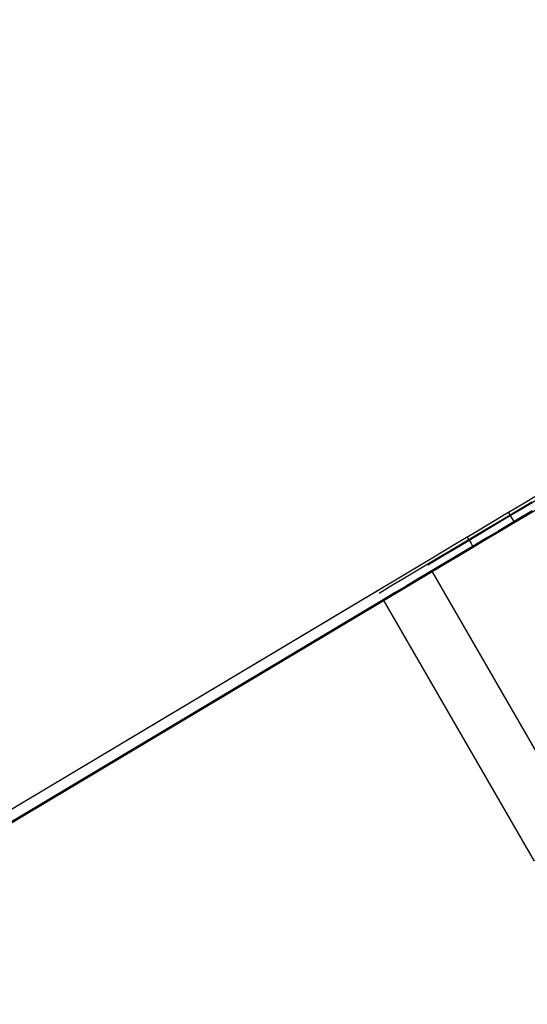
# Model space of a CAD drawing. Extents: x -19 to 1160, y -2382 to -1354.
# Tile 22 of 69: x 364 to 409, y -2087 to -1999. Entities that reach past the tile are written whole.
import ezdxf

# ---------------------------------------------------------------- set-up
doc = ezdxf.new("R2010")
doc.units = 0
doc.layers.add('1', color=7, linetype='CONTINUOUS')

msp = doc.modelspace()

# ---------------------------------------------------------------- linework, layer by layer
at = {"layer": '1', "color": 7}
for p, q in [((400.097, -2047.309, 66.009), (-3.736, -2288.554, 65.642)), ((400.097, -2047.309, 66.009), (-3.735, -2288.554, 65.642)), ((400.609, -2048.168, 67.009), (-3.224, -2289.412, 66.642)), ((400.636, -2048.213, 67.007), (-3.197, -2289.457, 66.64)), ((400.636, -2048.213, 67.007), (418.045, -2078.367, 65.183)), ((395.804, -2049.874, 58.995), (-3.736, -2288.554, 58.632)), ((396.291, -2050.687, 57.997), (-3.249, -2289.367, 57.633)), ((396.291, -2050.687, 57.997), (409.674, -2073.867, 56.594))]:
    msp.add_line(p, q, dxfattribs=at)
at = {"layer": '1', "color": 7, "extrusion": (-0.539291, 0.840095, 0.058356)}
msp.add_lwpolyline([(660.931, 141.589), (661.792, 142.052), (662.654, 142.511), (663.517, 142.966), (664.379, 143.418), (665.243, 143.866), (666.106, 144.311), (666.97, 144.751), (667.835, 145.189), (668.7, 145.622), (669.565, 146.052), (670.431, 146.478), (671.298, 146.901), (672.165, 147.32), (673.032, 147.735), (673.9, 148.147), (674.768, 148.555), (675.637, 148.96), (676.506, 149.36), (677.376, 149.757), (678.246, 150.151), (679.117, 150.541), (679.988, 150.927), (680.859, 151.309), (681.731, 151.688), (682.604, 152.063), (683.477, 152.435), (684.35, 152.803), (685.224, 153.167), (686.098, 153.528), (686.973, 153.885), (687.848, 154.238), (688.724, 154.588), (689.6, 154.934), (690.477, 155.276), (691.354, 155.615), (692.231, 155.95), (693.109, 156.282), (693.988, 156.609), (694.867, 156.934), (695.746, 157.254), (696.626, 157.571), (697.506, 157.884), (698.387, 158.194), (699.268, 158.5), (700.15, 158.802), (701.032, 159.101), (701.915, 159.396), (702.798, 159.687), (703.682, 159.975), (704.566, 160.259), (705.45, 160.539), (706.335, 160.816), (707.22, 161.089), (708.106, 161.358), (708.993, 161.624), (709.879, 161.886), (710.767, 162.145), (711.654, 162.4), (712.543, 162.651), (713.431, 162.898), (714.32, 163.142), (715.21, 163.383), (716.1, 163.619), (716.991, 163.852), (717.882, 164.082), (718.773, 164.307), (719.665, 164.529), (720.557, 164.748), (721.45, 164.962), (722.343, 165.174), (723.237, 165.381), (724.131, 165.585), (725.026, 165.785), (725.921, 165.981), (726.817, 166.174), (727.713, 166.364), (728.609, 166.549), (729.506, 166.731), (730.404, 166.909), (731.302, 167.084), (732.2, 167.255), (733.099, 167.422), (733.998, 167.586), (734.898, 167.746), (735.798, 167.902), (736.699, 168.055), (737.6, 168.204), (738.502, 168.35), (739.404, 168.491), (740.306, 168.63), (741.209, 168.764), (742.113, 168.895), (743.017, 169.022), (743.921, 169.146), (744.826, 169.266), (745.731, 169.382), (746.637, 169.494), (747.543, 169.603), (748.45, 169.709), (749.357, 169.81), (750.265, 169.908), (751.173, 170.003), (752.081, 170.094), (752.99, 170.181), (753.9, 170.264), (754.81, 170.344), (755.72, 170.42), (756.631, 170.493), (757.542, 170.561), (758.454, 170.627), (759.366, 170.688), (760.279, 170.746), (761.192, 170.8), (762.106, 170.851), (763.02, 170.898), (763.935, 170.941), (764.85, 170.981), (765.765, 171.017), (766.681, 171.049), (767.598, 171.078), (768.514, 171.103), (769.432, 171.125), (770.35, 171.142), (771.268, 171.157), (772.187, 171.167), (773.106, 171.174), (774.025, 171.177), (774.946, 171.177)], dxfattribs=at)
at = {"layer": '1', "color": 7, "extrusion": (-0.512845, 0.858481, 2.46493e-13)}
msp.add_lwpolyline([(711.477, 58.995), (710.73, 58.996), (709.983, 58.995), (709.237, 58.992), (708.49, 58.988), (707.744, 58.981), (706.999, 58.972), (705.508, 58.948), (704.019, 58.916), (702.531, 58.876), (701.045, 58.829), (699.561, 58.773), (698.078, 58.709), (696.596, 58.638), (695.117, 58.558), (693.639, 58.471), (692.163, 58.376), (690.689, 58.273), (689.217, 58.162), (687.747, 58.043), (686.279, 57.917), (684.813, 57.783), (683.349, 57.641), (681.888, 57.491), (680.429, 57.333), (678.973, 57.167), (677.519, 56.994), (676.067, 56.813), (674.618, 56.625), (673.172, 56.428), (672.45, 56.327), (671.728, 56.224), (671.008, 56.119), (670.288, 56.013), (669.568, 55.904), (668.85, 55.793), (668.132, 55.68), (667.415, 55.566), (666.698, 55.45), (665.983, 55.331), (665.268, 55.211), (664.554, 55.089), (663.84, 54.965), (663.128, 54.839), (662.416, 54.711), (661.705, 54.581), (660.995, 54.45), (660.285, 54.316), (659.577, 54.181), (658.869, 54.043), (658.162, 53.904), (657.456, 53.763), (656.751, 53.62), (656.047, 53.475), (655.344, 53.329), (654.641, 53.18), (653.939, 53.03), (653.239, 52.878), (652.539, 52.723), (651.84, 52.567), (651.142, 52.41), (650.445, 52.25), (649.749, 52.089), (649.054, 51.925), (648.359, 51.76), (647.666, 51.593), (646.974, 51.424), (646.283, 51.254), (645.592, 51.081), (644.903, 50.907), (644.215, 50.731), (643.527, 50.553), (642.841, 50.373), (642.156, 50.191), (641.143, 49.919), (640.132, 49.643), (639.124, 49.363), (638.118, 49.079), (637.114, 48.791), (636.112, 48.499), (635.114, 48.203), (634.117, 47.904), (633.123, 47.6), (632.132, 47.293), (631.143, 46.982), (630.156, 46.667), (629.172, 46.348), (628.191, 46.026), (627.212, 45.699), (626.236, 45.369)], dxfattribs=at)
at = {"layer": '1', "color": 7, "extrusion": (0.858481, 0.512845, 0.000780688)}
msp.add_lwpolyline([(-1963.816, 67.559), (-1963.758, 67.555), (-1963.7, 67.549), (-1963.672, 67.546), (-1963.645, 67.542), (-1963.618, 67.538), (-1963.591, 67.533), (-1963.565, 67.528), (-1963.539, 67.522), (-1963.513, 67.516), (-1963.488, 67.509), (-1963.464, 67.502), (-1963.44, 67.495), (-1963.416, 67.487), (-1963.392, 67.479), (-1963.37, 67.47), (-1963.347, 67.461), (-1963.325, 67.451), (-1963.303, 67.441), (-1963.282, 67.431), (-1963.261, 67.42), (-1963.241, 67.408), (-1963.221, 67.396), (-1963.201, 67.384), (-1963.182, 67.371), (-1963.163, 67.358), (-1963.145, 67.345), (-1963.127, 67.33), (-1963.109, 67.316), (-1963.092, 67.301), (-1963.076, 67.286), (-1963.06, 67.27), (-1963.044, 67.254), (-1963.028, 67.237), (-1963.013, 67.22), (-1962.999, 67.202), (-1962.985, 67.184), (-1962.971, 67.166), (-1962.958, 67.147), (-1962.945, 67.127), (-1962.932, 67.108), (-1962.92, 67.087), (-1962.909, 67.067), (-1962.897, 67.045), (-1962.887, 67.024), (-1962.876, 67.002), (-1962.866, 66.979), (-1962.857, 66.957), (-1962.848, 66.933), (-1962.839, 66.909), (-1962.831, 66.885), (-1962.823, 66.861), (-1962.815, 66.836), (-1962.808, 66.81), (-1962.802, 66.784), (-1962.796, 66.758), (-1962.79, 66.731), (-1962.785, 66.703), (-1962.78, 66.676), (-1962.771, 66.619), (-1962.764, 66.56)], dxfattribs=at)
at = {"layer": '1', "color": 7, "extrusion": (0.858479, 0.512849, 0.000776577)}
msp.add_lwpolyline([(-1963.709, 58.549), (-1963.655, 58.557), (-1963.603, 58.567), (-1963.552, 58.579), (-1963.527, 58.585), (-1963.503, 58.591), (-1963.479, 58.598), (-1963.456, 58.605), (-1963.432, 58.613), (-1963.41, 58.621), (-1963.387, 58.63), (-1963.365, 58.638), (-1963.344, 58.647), (-1963.322, 58.657), (-1963.302, 58.667), (-1963.281, 58.677), (-1963.261, 58.688), (-1963.241, 58.699), (-1963.222, 58.71), (-1963.203, 58.722), (-1963.185, 58.734), (-1963.167, 58.746), (-1963.149, 58.759), (-1963.132, 58.772), (-1963.115, 58.786), (-1963.098, 58.8), (-1963.082, 58.814), (-1963.066, 58.829), (-1963.051, 58.844), (-1963.036, 58.859), (-1963.021, 58.875), (-1963.007, 58.891), (-1962.993, 58.908), (-1962.98, 58.925), (-1962.966, 58.942), (-1962.954, 58.96), (-1962.942, 58.978), (-1962.93, 58.996), (-1962.918, 59.015), (-1962.907, 59.034), (-1962.896, 59.053), (-1962.886, 59.073), (-1962.876, 59.093), (-1962.866, 59.114), (-1962.857, 59.135), (-1962.849, 59.156), (-1962.84, 59.178), (-1962.832, 59.2), (-1962.825, 59.223), (-1962.817, 59.245), (-1962.811, 59.268), (-1962.804, 59.292), (-1962.798, 59.316), (-1962.792, 59.34), (-1962.787, 59.365), (-1962.782, 59.39), (-1962.774, 59.441), (-1962.767, 59.494), (-1962.761, 59.548)], dxfattribs=at)
at = {"layer": '1', "color": 7}
for points in [[(409.487, -2042.013, 57.895), (408.447, -2042.636, 57.957), (407.406, -2043.259, 58.014), (406.364, -2043.881, 58.066), (405.323, -2044.504, 58.112), (404.281, -2045.127, 58.154), (403.24, -2045.75, 58.191), (402.198, -2046.373, 58.222), (401.156, -2046.996, 58.249), (400.114, -2047.619, 58.27), (399.072, -2048.242, 58.287), (398.03, -2048.865, 58.298), (396.988, -2049.487, 58.305), (395.946, -2050.11, 58.306)], [(409.503, -2042.788, 57.612), (408.488, -2043.396, 57.672), (407.472, -2044.004, 57.727), (406.456, -2044.612, 57.776), (405.44, -2045.22, 57.821), (404.424, -2045.828, 57.861), (403.407, -2046.436, 57.895), (402.391, -2047.043, 57.925), (401.374, -2047.651, 57.949), (400.358, -2048.259, 57.969), (399.341, -2048.866, 57.983), (398.324, -2049.473, 57.993), (397.308, -2050.08, 57.997), (396.291, -2050.687, 57.997)]]:
    msp.add_polyline3d(points, dxfattribs=at)
at = {"layer": '1', "color": 7, "extrusion": (-0.512845, 0.858481, 6.6786e-11)}
msp.add_arc((708.968, 2915.914, -1962.764), 2849.906, 268.886037, 269.949908, dxfattribs=at)
at = {"layer": '1', "color": 7, "extrusion": (0.512793, -0.858473, 0.008254)}
msp.add_arc((-708.671, 2889.528, 1963.591), 2838.997, 270.045882, 271.114161, dxfattribs=at)
at = {"layer": '1', "color": 7, "extrusion": (-0.512808, 0.858475, -0.006933)}
msp.add_arc((708.609, 2873.537, -1964.254), 2820.146, 269.047722, 269.955567, dxfattribs=at)
at = {"layer": '1', "color": 7, "extrusion": (0.858475, 0.512841, 0.003798)}
msp.add_arc((-1963.764, 68.679, -697.698), 1, 0.02709, 92.99811, dxfattribs=at)
at = {"layer": '1', "color": 7, "extrusion": (0.858479, 0.512844, 0.002289)}
msp.add_arc((-1963.764, 67.623, -702.062), 1, 0.01337, 92.99875, dxfattribs=at)

doc.saveas('drawing.dxf')
